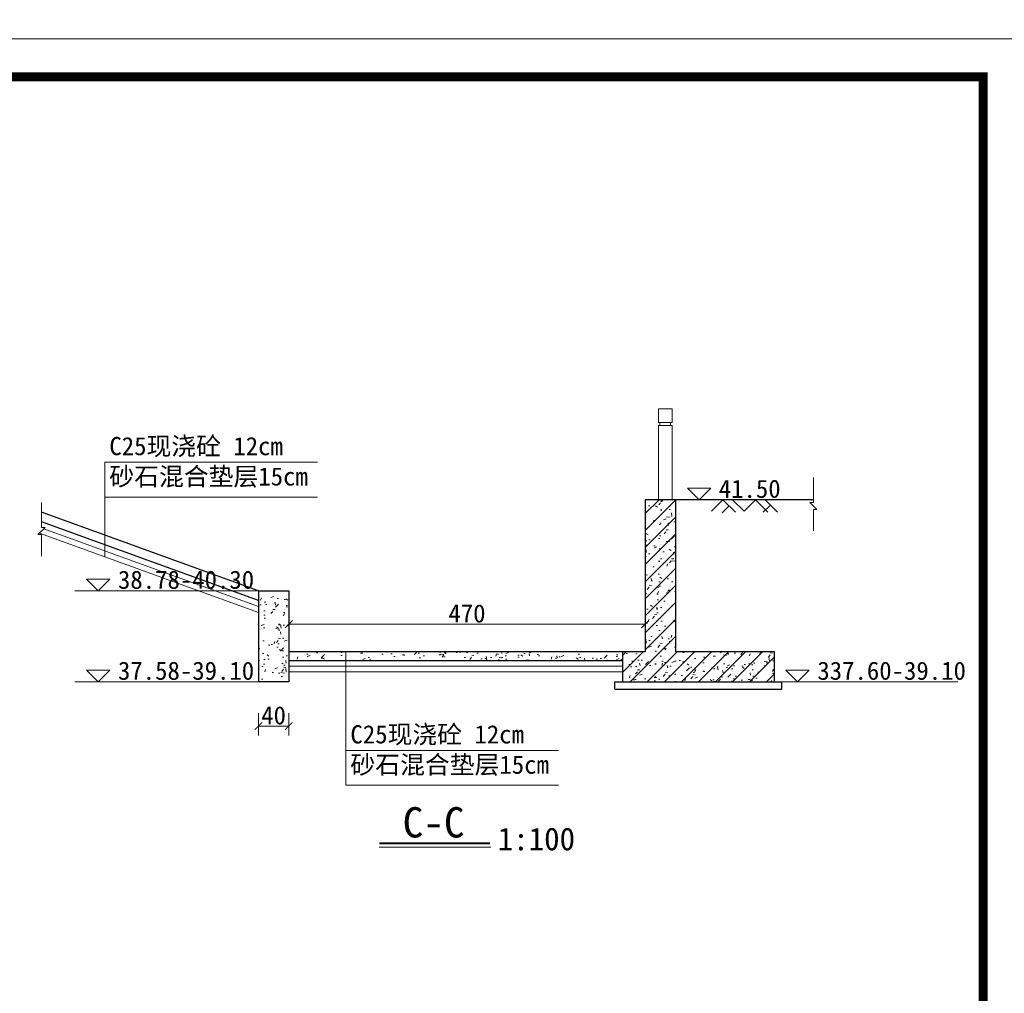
# Model space of a CAD drawing. Extents: x -13074 to 1448651, y 3648755 to 8081248.
# Tile 83 of 173: x 560228 to 560358, y 3858122 to 3858251. Entities that reach past the tile are written whole.
import ezdxf

# ---------------------------------------------------------------- set-up
doc = ezdxf.new("R2010")
doc.units = 0
doc.header["$PDMODE"] = 32
doc.header["$PDSIZE"] = 0.2
doc.layers.get('0').update_dxf_attribs({"linetype": 'CONTINUOUS'})
doc.layers.get('Defpoints').update_dxf_attribs({"linetype": 'CONTINUOUS'})
for name, color, linetype, lineweight in [('0.09折线', 6, 'CONTINUOUS', 9), ('0.09标注线', 3, 'CONTINUOUS', 9), ('0.13填充', 8, 'CONTINUOUS', 9), ('0.30粗线', 7, 'CONTINUOUS', 30), ('SHEET', 1, 'CONTINUOUS', 15), ('文字', 7, 'CONTINUOUS', 15), ('新建路', 7, 'CONTINUOUS', 40)]:
    doc.layers.add(name, color=color, linetype=linetype, lineweight=lineweight)
doc.layers.add('PUB_DIM', color=3, linetype='CONTINUOUS')
doc.styles.add('-仿宋_GB2312', font='FangSong_GB2312.ttf')
doc.styles.add('TSSD_Dimension', font='tssdeng.shx', dxfattribs={"width": 0.7, "bigfont": '1hztxt.shx'})
doc.dimstyles.new('TSSD_100_100', dxfattribs={"dimtxt": 300, "dimasz": 100, "dimexe": 100, "dimexo": 250, "dimgap": 100, "dimtad": 1, "dimdec": 0, "dimzin": 0, "dimdsep": 46, "dimtxsty": 'TSSD_Dimension', "dimblk": 'ARCHTICK', "dimcen": 0, "dimdle": 100, "dimclrt": 7, "dimadec": 0, "dimazin": 0, "dimtfac": 1, "dimtdec": 0, "dimtix": 1, "dimtmove": 2, "dimatfit": 3, "dimfxl": 1, "dimtolj": 1, "dimtzin": 0, "dimarcsym": 0})
doc.dimstyles.new('zzzz STANDARD', dxfattribs={"dimtxt": 2.3, "dimasz": 1, "dimexe": 1.25, "dimexo": 1.5, "dimgap": 0.2, "dimtad": 1, "dimdec": 0, "dimlfac": 10, "dimzin": 0, "dimdsep": 46, "dimtxsty": '-仿宋_GB2312', "dimblk": 'ARCHTICK', "dimcen": 0.09, "dimadec": 0, "dimazin": 0, "dimtfac": 1, "dimtdec": 0, "dimtix": 1, "dimtmove": 2, "dimatfit": 3, "dimfxl": 1.7, "dimfxlon": 1, "dimtolj": 1, "dimtzin": 0, "dimlwd": 9, "dimlwe": 9, "dimarcsym": 0})
pattern_1 = [(49.99999999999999, (693.8813548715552, 569.9390360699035), (3.64369337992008, -0.3187817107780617), [0.381, -4.191000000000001]), (355, (693.8813548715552, 569.9390360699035), (-0.7048565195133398, 3.8211328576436), [0.3048, -3.3528]), (100.451, (694.1849948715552, 569.9124710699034), (2.938850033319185, 3.502333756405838), [0.3238, -3.5618]), (46.18420000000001, (693.8813548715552, 570.9550360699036), (5.421580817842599, -0.8408465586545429), [0.5715, -6.2865]), (96.6356, (694.3331528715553, 570.8849660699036), (4.748084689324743, 4.948511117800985), [0.4857, -5.3427]), (351.1840000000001, (693.8813548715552, 570.9550360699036), (4.748092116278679, 4.948502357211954), [0.4572, -5.0292]), (21, (694.3893548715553, 570.7010360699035), (3.032297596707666, -2.04531037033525), [0.381, -4.191000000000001]), (326.0000000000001, (694.3893548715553, 570.7010360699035), (1.236040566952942, 3.683759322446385), [0.3048, -3.3528]), (71.4514, (694.6420448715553, 570.5305940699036), (4.268329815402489, 1.638457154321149), [0.3238, -3.5618]), (37.50000000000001, (693.8813548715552, 569.9390360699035), (0.06177206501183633, 1.691100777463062), [0, -3.31216, 0, -3.4036, 0, -3.3655]), (7.499999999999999, (693.8813548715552, 569.9390360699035), (1.336393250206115, 2.00361149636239), [0, -1.94056, 0, -3.23596, 0, -1.2827]), (327.5, (692.7485148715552, 569.9390360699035), (2.711811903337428, -0.1145748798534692), [0, -1.27, 0, -3.9624, 0, -5.2578]), (317.5, (692.2405148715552, 569.9390360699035), (2.962583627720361, 0.5085298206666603), [0, -1.651, 0, -2.63144, 0, -3.7338])]

# ---------------------------------------------------------------- blocks, each defined once
blk = doc.blocks.new('_ARCHTICK')
at = {"color": 0, "linetype": 'ByBlock', "const_width": 0.15}
blk.add_lwpolyline([(-0.5, -0.5), (0.5, 0.5)], dxfattribs=at)
blk = doc.blocks.new('*D1656')
at = {"layer": 'Defpoints', "color": 0, "lineweight": 13}
for p in [(795705.9595204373, 267580.8669676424), (795535.205362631, 266220.4204991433), (795732.5029125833, 266163.840829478), (795133.8403867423, 265864.5095665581), (795133.8403867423, 265864.509566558)]:
    blk.add_point(p, dxfattribs=at)
at = {"layer": 'PUB_DIM', "color": 0, "lineweight": -2}
blk.add_arc((795133.8403867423, 265864.5095665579), 536.4386598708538, 26.5650511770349, 71.56505117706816, dxfattribs=at)
at = {"layer": 'PUB_DIM', "color": 0, "lineweight": -2, "xscale": 100, "yscale": 100, "zscale": 100}
for p, rotation in [((795303.4771857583, 266373.419963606), 161.5650511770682), ((795613.6457104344, 266104.4122284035), 296.5650511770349)]:
    blk.add_blockref('_ARCHTICK', p, dxfattribs=dict(at, rotation=rotation))
blk = doc.blocks.new('*D3550')
at = {"layer": 'Defpoints', "color": 0, "linetype": 'Continuous', "lineweight": 13}
for p in [(560310.4123860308, 3858170.946871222), (560310.4123860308, 3858167.356158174), (560263.4123860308, 3858163.356158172)]:
    blk.add_point(p, dxfattribs=at)
at = {"layer": '新建路', "color": 0, "linetype": 'Continuous', "lineweight": 9}
for p, q in [((560263.4123860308, 3858169.246871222), (560263.4123860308, 3858172.196871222)), ((560310.4123860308, 3858169.356158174), (560310.4123860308, 3858172.196871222)), ((560263.4123860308, 3858170.946871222), (560310.4123860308, 3858170.946871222))]:
    blk.add_line(p, q, dxfattribs=at)
at = {"layer": '新建路', "color": 0, "linetype": 'Continuous', "lineweight": 9, "rotation": 180}
blk.add_blockref('_ARCHTICK', (560263.4123860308, 3858170.946871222), dxfattribs=at)
at = {"layer": '新建路', "color": 0, "linetype": 'Continuous', "lineweight": 9}
blk.add_blockref('_ARCHTICK', (560310.4123860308, 3858170.946871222), dxfattribs=at)
at = {"layer": '新建路', "color": 0, "linetype": 'Continuous', "lineweight": 13, "insert": (560286.9123860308, 3858172.346871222), "char_height": 2.4, "attachment_point": 5, "style": '-仿宋_GB2312'}
blk.add_mtext('\\A1;470', dxfattribs=at)
blk = doc.blocks.new('123')
at = {"layer": 'PUB_DIM', "color": 7}
dim = blk.add_angular_dim_2l(base=(795535.205362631, 266220.4204991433), line1=((795732.5029125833, 266163.840829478), (795133.8403867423, 265864.5095665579)), line2=((795133.8403867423, 265864.5095665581), (795705.9595204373, 267580.8669676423)), text=' ', dimstyle='TSSD_100_100', dxfattribs=at)
dim.commit()
dim.dimension.update_dxf_attribs({"geometry": '*D1656', "text_midpoint": (426562.1341325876, 722353.3214337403)})

msp = doc.modelspace()

# ---------------------------------------------------------------- hatches: boundary and pattern name
at = {"layer": '0.09标注线', "linetype": 'Continuous', "lineweight": 13}
h = msp.add_hatch(dxfattribs=at)
h.set_pattern_fill('ANSI31', color=256, scale=0.5, style=0)
h.set_pattern_definition([(45, (693.8813548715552, 569.9390360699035), (-1.122532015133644, 1.122532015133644), [])])
h.paths.add_polyline_path([(560314.4123860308, 3858187.356158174), (560310.4123860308, 3858187.356158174), (560310.4123860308, 3858167.356158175), (560307.4123860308, 3858167.356158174), (560307.4123860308, 3858163.356158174), (560327.4123860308, 3858163.356158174), (560327.4123860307, 3858167.356158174), (560314.4123860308, 3858167.356158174)])
h = msp.add_hatch(dxfattribs=at)
h.set_pattern_fill('AR-CONC', color=256, scale=0.02, style=0)
h.set_pattern_definition(pattern_1)
h.paths.add_polyline_path([(560314.4123860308, 3858167.356158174), (560314.4123860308, 3858187.356158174), (560310.4123860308, 3858187.356158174), (560310.4123860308, 3858167.356158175), (560307.4123860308, 3858167.356158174), (560307.4123860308, 3858163.356158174), (560327.4123860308, 3858163.356158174), (560327.4123860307, 3858167.356158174)])
h = msp.add_hatch(dxfattribs=at)
h.set_pattern_fill('AR-CONC', color=256, scale=0.02, style=0)
h.set_pattern_definition(pattern_1)
h.paths.add_polyline_path([(560307.4123860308, 3858166.156158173), (560307.4123860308, 3858167.356158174), (560263.4123860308, 3858167.356158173), (560263.4123860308, 3858166.156158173)])
h.paths.add_polyline_path([(560263.4123860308, 3858175.356158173), (560259.4123860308, 3858175.356158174), (560259.4123860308, 3858163.356158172), (560263.4123860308, 3858163.356158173)])

# ---------------------------------------------------------------- linework, layer by layer
at = {"layer": '0.09折线', "color": 7}
for p, q in [((560312.1495874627, 3858197.556158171), (560312.1495874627, 3858199.35615817)), ((560313.9495874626, 3858199.35615817), (560312.1495874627, 3858199.35615817)), ((560312.1495874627, 3858197.556158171), (560312.1495874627, 3858199.35615817)), ((560313.9495874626, 3858199.35615817), (560312.1495874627, 3858199.35615817)), ((560312.1495874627, 3858197.556158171), (560312.1495874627, 3858199.35615817)), ((560313.9495874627, 3858199.35615817), (560312.1495874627, 3858199.35615817)), ((560313.9495874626, 3858197.556158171), (560313.9495874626, 3858199.35615817)), ((560313.9495874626, 3858197.556158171), (560313.9495874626, 3858199.35615817)), ((560313.9495874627, 3858197.556158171), (560313.9495874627, 3858199.35615817)), ((560313.9495874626, 3858197.556158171), (560312.1495874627, 3858197.556158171)), ((560313.9495874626, 3858197.556158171), (560312.1495874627, 3858197.556158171)), ((560313.9495874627, 3858197.556158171), (560312.1495874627, 3858197.556158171)), ((560313.9495874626, 3858197.556158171), (560312.1495874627, 3858197.556158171)), ((560313.9495874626, 3858197.556158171), (560312.1495874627, 3858197.556158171)), ((560313.9495874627, 3858197.556158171), (560312.1495874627, 3858197.556158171)), ((560312.1495874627, 3858187.35615817), (560312.1495874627, 3858197.15615817)), ((560313.9495874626, 3858197.15615817), (560312.1495874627, 3858197.15615817)), ((560312.1495874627, 3858187.35615817), (560312.1495874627, 3858197.15615817)), ((560313.9495874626, 3858197.15615817), (560312.1495874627, 3858197.15615817)), ((560312.1495874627, 3858187.35615817), (560312.1495874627, 3858197.15615817)), ((560313.9495874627, 3858197.15615817), (560312.1495874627, 3858197.15615817)), ((560313.9495874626, 3858197.15615817), (560312.1495874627, 3858197.15615817)), ((560313.9495874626, 3858197.15615817), (560312.1495874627, 3858197.15615817)), ((560313.9495874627, 3858197.15615817), (560312.1495874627, 3858197.15615817)), ((560312.3495874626, 3858197.15615817), (560312.3495874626, 3858197.556158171)), ((560312.3495874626, 3858197.15615817), (560312.3495874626, 3858197.556158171)), ((560312.3495874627, 3858197.15615817), (560312.3495874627, 3858197.556158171)), ((560312.3495874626, 3858197.15615817), (560312.3495874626, 3858197.556158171)), ((560312.3495874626, 3858197.15615817), (560312.3495874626, 3858197.556158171)), ((560312.3495874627, 3858197.15615817), (560312.3495874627, 3858197.556158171)), ((560313.7495874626, 3858197.15615817), (560313.7495874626, 3858197.556158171)), ((560313.7495874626, 3858197.15615817), (560313.7495874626, 3858197.556158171)), ((560313.7495874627, 3858197.15615817), (560313.7495874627, 3858197.556158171)), ((560313.7495874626, 3858197.15615817), (560313.7495874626, 3858197.556158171)), ((560313.7495874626, 3858197.15615817), (560313.7495874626, 3858197.556158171)), ((560313.7495874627, 3858197.15615817), (560313.7495874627, 3858197.556158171)), ((560313.9495874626, 3858197.15615817), (560313.9495874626, 3858187.35615817)), ((560313.9495874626, 3858197.15615817), (560313.9495874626, 3858187.35615817)), ((560313.9495874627, 3858197.15615817), (560313.9495874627, 3858187.35615817))]:
    msp.add_line(p, q, dxfattribs=at)
at = {"layer": '0.09标注线'}
for p, q in [((560239.1561040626, 3858179.828441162), (560239.1561040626, 3858192.298910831)), ((560239.1561040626, 3858192.298910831), (560267.2061328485, 3858192.298910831)), ((560239.1561040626, 3858192.298910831), (560239.1561040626, 3858187.714822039)), ((560332.5805501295, 3858190.303653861), (560332.5805501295, 3858186.996799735)), ((560239.1561040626, 3858187.714822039), (560267.2061328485, 3858187.714822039)), ((560315.9692857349, 3858188.893194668), (560317.5079886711, 3858187.354491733)), ((560315.9692857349, 3858188.893194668), (560319.0466916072, 3858188.893194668)), ((560317.5079886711, 3858187.354491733), (560319.0466916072, 3858188.893194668)), ((560230.8155274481, 3858186.998293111), (560230.8155274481, 3858183.691438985)), ((560333.0472167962, 3858186.063466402), (560332.113883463, 3858186.996799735)), ((560332.113883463, 3858186.996799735), (560332.5805501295, 3858186.996799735)), ((560332.5805501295, 3858186.063466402), (560332.5805501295, 3858183.235810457)), ((560332.5805501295, 3858186.063466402), (560333.0472167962, 3858186.063466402)), ((560230.3488607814, 3858182.758105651), (560231.2821941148, 3858183.691438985)), ((560230.8155274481, 3858182.758105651), (560230.3488607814, 3858182.758105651)), ((560231.2821941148, 3858183.691438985), (560230.8155274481, 3858183.691438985)), ((560230.8155274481, 3858182.758105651), (560230.8155274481, 3858179.930449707)), ((560236.751252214, 3858176.894861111), (560238.2899551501, 3858175.356158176)), ((560236.751252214, 3858176.894861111), (560239.8286580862, 3858176.894861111)), ((560238.2899551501, 3858175.356158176), (560239.8286580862, 3858176.894861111)), ((560270.9424120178, 3858149.701034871), (560270.9424120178, 3858167.356158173)), ((560236.751252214, 3858164.894861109), (560238.2899551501, 3858163.356158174)), ((560236.751252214, 3858164.894861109), (560239.8286580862, 3858164.894861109)), ((560238.2899551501, 3858163.356158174), (560239.8286580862, 3858164.894861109)), ((560328.9692857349, 3858164.894861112), (560330.5079886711, 3858163.356158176)), ((560328.9692857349, 3858164.894861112), (560332.0466916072, 3858164.894861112)), ((560330.5079886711, 3858163.356158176), (560332.0466916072, 3858164.894861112)), ((560270.9424120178, 3858154.285123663), (560298.9924408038, 3858154.285123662)), ((560270.9424120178, 3858149.701034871), (560298.9924408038, 3858149.701034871))]:
    msp.add_line(p, q, dxfattribs=at)
at = {"layer": '0.09标注线', "linetype": 'Continuous', "lineweight": 13}
for p, q in [((560263.4123860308, 3858165.406158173), (560307.4123860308, 3858165.406158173)), ((560263.4123860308, 3858164.656158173), (560307.4123860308, 3858164.656158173))]:
    msp.add_line(p, q, dxfattribs=at)
at = {"layer": '0.13填充'}
for p, q in [((560319.1446811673, 3858185.836753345), (560320.6624195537, 3858187.354491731)), ((560320.5397369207, 3858185.628480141), (560321.4640840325, 3858186.552827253)), ((560322.306993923, 3858185.709917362), (560320.6624195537, 3858187.354491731)), ((560323.4386646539, 3858185.858246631), (560321.9424195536, 3858187.354491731)), ((560323.4386646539, 3858185.858246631), (560324.9349097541, 3858187.354491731)), ((560326.5794841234, 3858185.709917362), (560324.9349097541, 3858187.354491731)), ((560325.9862883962, 3858185.734418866), (560326.9106355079, 3858186.658765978)), ((560327.8594841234, 3858185.709917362), (560326.2149097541, 3858187.354491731))]:
    msp.add_line(p, q, dxfattribs=at)
at = {"layer": '0.13填充', "ltscale": 0.005}
msp.add_line((560275.3355613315, 3858141.54121481), (560290.0662730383, 3858141.54121481), dxfattribs=at)
at = {"layer": '0.13填充', "lineweight": 40, "ltscale": 0.005}
msp.add_line((560275.3914355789, 3858142.071140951), (560289.9319237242, 3858142.071140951), dxfattribs=at)
at = {"layer": '0.30粗线', "lineweight": 30}
for p, q in [((560310.4123860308, 3858187.356158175), (560310.4123860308, 3858167.356158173)), ((560332.5805501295, 3858187.356158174), (560310.4123860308, 3858187.356158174)), ((560314.4123860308, 3858187.356158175), (560314.4123860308, 3858167.356158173)), ((560259.4123860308, 3858175.356158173), (560230.8155274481, 3858185.72445015)), ((560259.4123860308, 3858174.079719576), (560230.8155274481, 3858184.448011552)), ((560259.4123860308, 3858175.356158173), (560263.4123860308, 3858175.356158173)), ((560259.4123860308, 3858175.356158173), (560259.4123860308, 3858163.356158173)), ((560263.4123860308, 3858175.356158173), (560263.4123860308, 3858163.356158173)), ((560263.4123860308, 3858167.356158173), (560310.4123860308, 3858167.356158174)), ((560307.4123860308, 3858167.356158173), (560307.4123860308, 3858163.356158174)), ((560314.4123860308, 3858167.356158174), (560327.4152630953, 3858167.356158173)), ((560327.4123860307, 3858167.356158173), (560327.4123860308, 3858163.356158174)), ((560263.4123860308, 3858166.156158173), (560307.4123860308, 3858166.156158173)), ((560263.4123860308, 3858163.356158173), (560259.4123860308, 3858163.356158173)), ((560306.4123860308, 3858163.356158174), (560328.4123860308, 3858163.356158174)), ((560306.4123860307, 3858162.356158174), (560306.4123860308, 3858163.356158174)), ((560328.4123860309, 3858162.356158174), (560328.4123860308, 3858163.356158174)), ((560306.4123860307, 3858162.356158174), (560328.4123860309, 3858162.356158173))]:
    msp.add_line(p, q, dxfattribs=at)
at = {"layer": 'SHEET', "color": 7}
msp.add_lwpolyline([(560359.960478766, 3857951.144465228), (559939.960804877, 3857951.144465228), (559939.960804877, 3858248.144234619), (560359.960478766, 3858248.144234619)], close=True, dxfattribs=at)
at = {"layer": 'SHEET', "color": 7, "const_width": 1.199999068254}
msp.add_lwpolyline([(559964.9607854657, 3858243.144238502), (560354.9604826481, 3858243.144238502), (560354.9604826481, 3857956.144461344), (559964.9607854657, 3857956.144461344)], close=True, dxfattribs=at)
at = {"layer": '新建路', "color": 3, "linetype": 'Continuous', "lineweight": 13}
for p, q in [((560329.4375791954, 3858187.354491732), (560314.4123860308, 3858187.354491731)), ((560259.4123860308, 3858172.48417133), (560230.5422866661, 3858182.951531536)), ((560259.4123860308, 3858173.281945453), (560231.1277799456, 3858183.537024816)), ((560259.4123860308, 3858175.356158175), (560235.1943525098, 3858175.356158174)), ((560259.4123860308, 3858163.356158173), (560235.1943525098, 3858163.356158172)), ((560351.6304195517, 3858163.356158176), (560327.4123860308, 3858163.356158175))]:
    msp.add_line(p, q, dxfattribs=at)

# ---------------------------------------------------------------- block references
at = {"linetype": 'Continuous', "lineweight": 13, "xscale": 0.01000000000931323, "yscale": 0.009999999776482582, "zscale": 0.01}
msp.add_blockref('123', (552983.1238135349, 3855442.078453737), dxfattribs=at)

# ---------------------------------------------------------------- texts
at = {"layer": '0.09标注线', "char_height": 2.4, "attachment_point": 1, "style": '-仿宋_GB2312'}
for insert in [(560239.7577884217, 3858195.630906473), (560271.544096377, 3858157.617119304)]:
    msp.add_mtext('C25现浇砼 12cm\\P砂石混合垫层15cm', dxfattribs=dict(at, insert=insert))
at = {"layer": '0.09标注线', "char_height": 2.4, "width": 12.60969114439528, "attachment_point": 1, "style": '-仿宋_GB2312'}
for s, insert in [('41.50', (560320.1095262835, 3858190.005537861)), ('38.78-40.30', (560240.8914927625, 3858178.007204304)), ('37.58-39.10', (560240.8914927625, 3858166.007204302)), ('337.60-39.10', (560333.1095262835, 3858166.007204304))]:
    msp.add_mtext(s, dxfattribs=dict(at, insert=insert))
at = {"layer": '文字', "color": 7, "attachment_point": 1, "style": '-仿宋_GB2312'}
for s, insert, char_height, width in [('C-C', (560278.4297633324, 3858146.807822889), 4, 38.01371816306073), ('1:100', (560290.9618181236, 3858144.119076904), 3, 10.28954739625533)]:
    msp.add_mtext(s, dxfattribs=dict(at, insert=insert, char_height=char_height, width=width))

# ---------------------------------------------------------------- dimensions: what is measured, and where the dimension line sits
at = {"layer": '新建路', "color": 3, "linetype": 'Continuous', "lineweight": 13}
dim = msp.add_linear_dim(base=(560310.4123860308, 3858170.946871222), p1=(560263.4123860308, 3858163.356158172), p2=(560310.4123860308, 3858167.356158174), dimstyle='zzzz STANDARD', override={"dimtxt": 2.4, "dimexo": 2}, dxfattribs=at)
dim.commit()
dim.dimension.update_dxf_attribs({"geometry": '*D3550', "text_midpoint": (560286.9123860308, 3858172.346871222)})
msp.add_linear_dim(base=(560263.4123860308, 3858157.502714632), p1=(560259.4123860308, 3858163.356158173), p2=(560263.4123860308, 3858163.356158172), dimstyle='zzzz STANDARD', override={"dimtxt": 2.4, "dimexo": 2}, dxfattribs=at).render()

doc.saveas('drawing.dxf')
